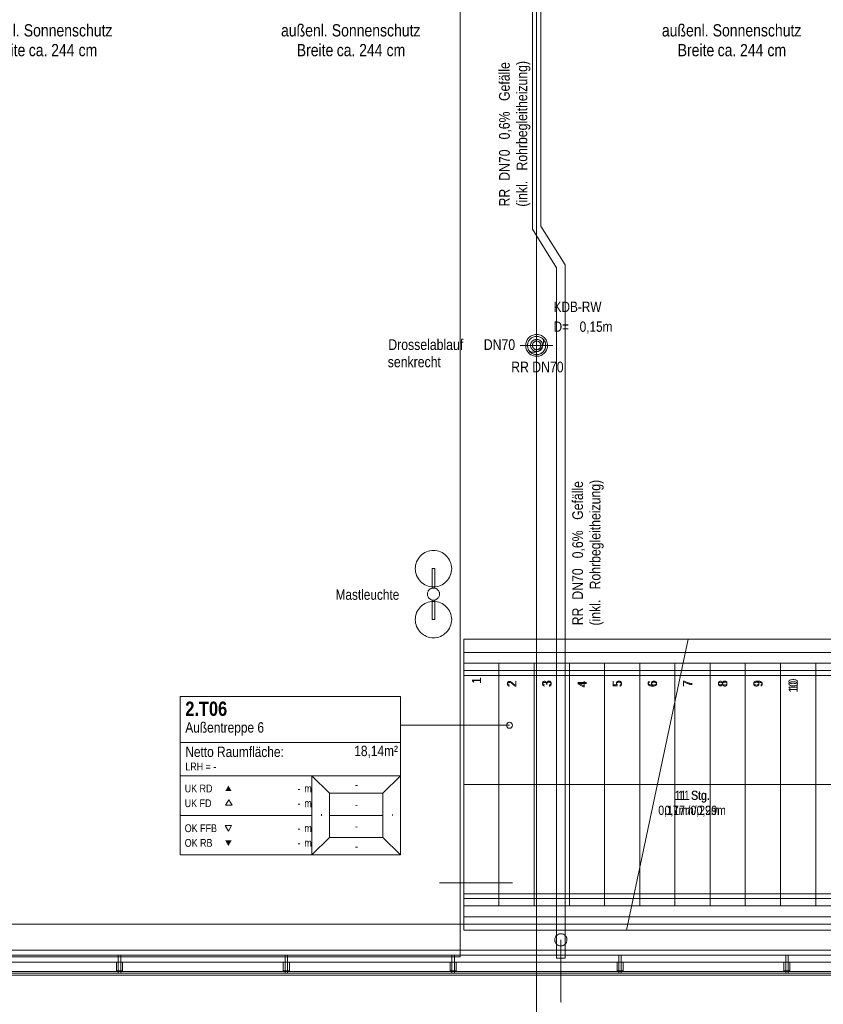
# Model space of a CAD drawing. Extents: x -620 to 300, y 62 to 1112.
# Tile 31 of 95: x -211 to -78, y 206 to 369. Entities that reach past the tile are written whole.
import ezdxf
from ezdxf.lldxf.tags import DXFTag

# ---------------------------------------------------------------- set-up
doc = ezdxf.new("R2010")
doc.units = 0
doc.layers.get('0').update_dxf_attribs({"lineweight": 13})
for name, color, linetype, lineweight, true_color in [('30 -33 Aussenwände- 7 Fassade_ Elemente', 7, 'Continuous', 9, 0x00aacc), ('30 -35 Decken- 11 Bodendurchbruch', 7, 'Continuous', 15, 0x599559), ('30 -35 Decken- 2.2 Treppen Außen', 7, 'Continuous', 9, 0x009999), ('30 -36 Dächer- 3 Dachbeläge', 7, 'Continuous', 15, 0x9999ff), ('30 -36 Dächer- 4 Dachbekleidungen', 7, 'Continuous', 9, 0xccccff), ('40 -41 Abwasser_Wasser_Gas- 1 Abwasser + sanitäre Anlagen', 7, 'Continuous', 9, 0xff6633), ('70 -72 Beschriftung- 1 Beschriftung allgemein', 7, 'Continuous', 9, 0xff6633), ('70 -75 Raumstempel- 1 Raumstempel', 1, 'Continuous', 50, 0xff0000), ('70 -75 Raumstempel-2 Verweislinie', 1, 'Continuous', 9, 0xff0000)]:
    doc.layers.add(name, color=color, linetype=linetype, lineweight=lineweight, true_color=true_color)
for name, color, linetype, lineweight in [('40 -41 Abwasser_Wasser_Gas- 2 Wasser-1', 7, 'Continuous', 15), ('60- 61 allgemeine Ausstattung- 4 Terrassen', 7, 'Continuous', 9), ('70 -71 Achsen- 1 Gebäudeachsen', 7, 'STRICHPUNKT2-A06G9S5N8I', 18)]:
    doc.layers.add(name, color=color, linetype=linetype, lineweight=lineweight)
doc.styles.get("Standard").update_dxf_attribs({"font": 'ARIALN.TTF'})
tags = doc.linetypes.add('grob-A06G9S5M8I', pattern=[14, 3, -8, 3]).pattern_tags.tags
tags[8:9] = [DXFTag(74, 4), DXFTag(75, 0), DXFTag(340, '0'), DXFTag(46, 0.0), DXFTag(50, 0.0), DXFTag(44, 0.0), DXFTag(45, 0.0)]
tags[6:7] = [DXFTag(74, 4), DXFTag(75, 0), DXFTag(340, '0'), DXFTag(46, 0.0), DXFTag(50, 0.0), DXFTag(44, 0.0), DXFTag(45, 0.0)]
tags[4:5] = [DXFTag(74, 4), DXFTag(75, 0), DXFTag(340, '0'), DXFTag(46, 0.0), DXFTag(50, 0.0), DXFTag(44, 0.0), DXFTag(45, 0.0)]
tags = doc.linetypes.add('STRICHPUNKT2-A06G9S5N8I', pattern=[12.7, 6.35, -3.175, 0, -3.175]).pattern_tags.tags
tags[10:11] = [DXFTag(74, 4), DXFTag(75, 0), DXFTag(340, '0'), DXFTag(46, 0.0), DXFTag(50, 0.0), DXFTag(44, 0.0), DXFTag(45, 0.0)]
tags[8:9] = [DXFTag(74, 4), DXFTag(75, 0), DXFTag(340, '0'), DXFTag(46, 0.0), DXFTag(50, 0.0), DXFTag(44, 0.0), DXFTag(45, 0.0)]
tags[6:7] = [DXFTag(74, 4), DXFTag(75, 0), DXFTag(340, '0'), DXFTag(46, 0.0), DXFTag(50, 0.0), DXFTag(44, 0.0), DXFTag(45, 0.0)]
tags[4:5] = [DXFTag(74, 4), DXFTag(75, 0), DXFTag(340, '0'), DXFTag(46, 0.0), DXFTag(50, 0.0), DXFTag(44, 0.0), DXFTag(45, 0.0)]

# ---------------------------------------------------------------- blocks, each defined once
blk = doc.blocks.new('Referenz-A06G9S5P8I')
at = {"layer": '30 -33 Aussenwände- 7 Fassade_ Elemente', "color": 0, "linetype": 'Continuous', "lineweight": -2, "ltscale": 0.13}
blk.add_line((31.65, 211.67), (-395.15, 211.67), dxfattribs=at)
at = {"layer": '30 -35 Decken- 11 Bodendurchbruch', "color": 0, "linetype": 'grob-A06G9S5M8I', "lineweight": -2, "ltscale": 0.13}
for p, q in [((-125.55, 317.57), (-125.55, 312.17)), ((-128.25, 314.87), (-122.85, 314.87))]:
    blk.add_line(p, q, dxfattribs=at)
at = {"layer": '30 -35 Decken- 11 Bodendurchbruch', "color": 0, "linetype": 'Continuous', "lineweight": -2, "ltscale": 0.13}
for p, q in [((-127.05, 314.87), (-127.04, 315.02)), ((-127.04, 315.02), (-127.02, 315.17)), ((-127.02, 315.17), (-126.98, 315.31)), ((-126.98, 315.31), (-126.94, 315.45)), ((-126.94, 315.45), (-126.87, 315.58)), ((-126.87, 315.58), (-126.8, 315.71)), ((-126.8, 315.71), (-126.71, 315.83)), ((-126.71, 315.83), (-126.61, 315.93)), ((-126.61, 315.93), (-126.5, 316.03)), ((-126.5, 316.03), (-126.38, 316.12)), ((-126.38, 316.12), (-126.26, 316.2)), ((-126.26, 316.2), (-126.12, 316.26)), ((-126.12, 316.26), (-125.98, 316.31)), ((-125.98, 316.31), (-125.84, 316.35)), ((-125.84, 316.35), (-125.7, 316.37)), ((-125.7, 316.37), (-125.55, 316.37)), ((-125.55, 316.37), (-125.4, 316.37)), ((-125.4, 316.37), (-125.26, 316.35)), ((-125.26, 316.35), (-125.11, 316.31)), ((-125.11, 316.31), (-124.98, 316.26)), ((-124.98, 316.26), (-124.84, 316.2)), ((-124.84, 316.2), (-124.72, 316.12)), ((-124.72, 316.12), (-124.6, 316.03)), ((-124.6, 316.03), (-124.49, 315.93)), ((-124.49, 315.93), (-124.39, 315.83)), ((-124.39, 315.83), (-124.3, 315.71)), ((-124.3, 315.71), (-124.23, 315.58)), ((-124.23, 315.58), (-124.16, 315.45)), ((-124.16, 315.45), (-124.11, 315.31)), ((-124.11, 315.31), (-124.08, 315.17)), ((-124.08, 315.17), (-124.06, 315.02)), ((-124.06, 315.02), (-124.05, 314.87)), ((-127.04, 314.73), (-127.05, 314.87)), ((-127.02, 314.58), (-127.04, 314.73)), ((-126.98, 314.44), (-127.02, 314.58)), ((-126.94, 314.3), (-126.98, 314.44)), ((-126.87, 314.17), (-126.94, 314.3)), ((-126.8, 314.04), (-126.87, 314.17)), ((-126.71, 313.92), (-126.8, 314.04)), ((-126.61, 313.81), (-126.71, 313.92)), ((-126.5, 313.71), (-126.61, 313.81)), ((-126.38, 313.63), (-126.5, 313.71)), ((-126.26, 313.55), (-126.38, 313.63)), ((-126.12, 313.49), (-126.26, 313.55)), ((-125.98, 313.44), (-126.12, 313.49)), ((-125.84, 313.4), (-125.98, 313.44)), ((-125.7, 313.38), (-125.84, 313.4)), ((-125.55, 313.37), (-125.7, 313.38)), ((-125.4, 313.38), (-125.55, 313.37)), ((-125.26, 313.4), (-125.4, 313.38)), ((-125.11, 313.44), (-125.26, 313.4)), ((-124.98, 313.49), (-125.11, 313.44)), ((-124.84, 313.55), (-124.98, 313.49)), ((-124.72, 313.63), (-124.84, 313.55)), ((-124.6, 313.71), (-124.72, 313.63)), ((-124.49, 313.81), (-124.6, 313.71)), ((-124.39, 313.92), (-124.49, 313.81)), ((-124.3, 314.04), (-124.39, 313.92)), ((-124.23, 314.17), (-124.3, 314.04)), ((-124.16, 314.3), (-124.23, 314.17)), ((-124.11, 314.44), (-124.16, 314.3)), ((-124.08, 314.58), (-124.11, 314.44)), ((-124.06, 314.73), (-124.08, 314.58)), ((-124.05, 314.87), (-124.06, 314.73))]:
    blk.add_line(p, q, dxfattribs=at)
for centre, major_axis, end_param in [((-126.01, 315.34), (-0.68, -1.43), 2.460416), ((-125.55, 314.87), (-1.15, -0.97), 3.311211)]:
    blk.add_ellipse(centre, major_axis=major_axis, ratio=1, start_param=0, end_param=end_param, dxfattribs=at)
at = {"layer": '30 -35 Decken- 2.2 Treppen Außen', "color": 0, "linetype": 'Continuous', "lineweight": -2, "ltscale": 0.13}
for p, q in [((-137.55, 266.47), (-137.55, 262.47)), ((25.85, 266.47), (-137.55, 266.47)), ((-100.55, 266.47), (-137.55, 266.47)), ((-110.75, 218.47), (-100.55, 266.47)), ((-137.55, 264.27), (-137.55, 262.47)), ((25.85, 264.27), (-137.55, 264.27)), ((-137.55, 264.27), (-101.02, 264.27)), ((-137.55, 262.47), (25.85, 262.47)), ((-137.55, 222.47), (-137.55, 262.47)), ((-137.55, 262.47), (-131.75, 262.47)), ((-137.55, 262.47), (-101.4, 262.47)), ((-131.75, 222.47), (-131.75, 262.47)), ((-131.75, 262.47), (-125.95, 262.47)), ((-125.95, 262.47), (-120.15, 262.47)), ((-125.95, 222.47), (-125.95, 262.47)), ((-120.15, 222.47), (-120.15, 262.47)), ((-120.15, 262.47), (-114.35, 262.47)), ((-114.35, 222.47), (-114.35, 262.47)), ((-114.35, 262.47), (-108.55, 262.47)), ((-108.55, 262.47), (-102.75, 262.47)), ((-108.55, 222.47), (-108.55, 262.47)), ((-108.55, 228.83), (-108.55, 262.47)), ((-102.75, 222.47), (-102.75, 262.47)), ((-102.75, 262.47), (-96.95, 262.47)), ((-102.75, 256.12), (-102.75, 262.47)), ((-101.4, 262.47), (-102.75, 262.47)), ((-96.95, 262.47), (-91.15, 262.47)), ((-96.95, 222.47), (-96.95, 262.47)), ((-91.15, 222.47), (-91.15, 262.47)), ((-91.15, 262.47), (-85.35, 262.47)), ((-85.35, 262.47), (-79.55, 262.47)), ((-85.35, 222.47), (-85.35, 262.47)), ((-79.55, 262.47), (-49.55, 262.47)), ((-79.55, 222.47), (-79.55, 262.47)), ((25.85, 261.27), (-137.55, 261.27)), ((-137.55, 261.27), (-137.55, 260.47)), ((-137.55, 261.27), (-101.65, 261.27)), ((-137.55, 260.47), (25.85, 260.47)), ((-101.82, 260.47), (-137.55, 260.47)), ((-137.55, 242.47), (25.85, 242.47)), ((-137.55, 242.47), (-105.65, 242.47)), ((-137.55, 223.67), (-137.55, 224.47)), ((-137.55, 224.47), (25.85, 224.47)), ((-109.48, 224.47), (-137.55, 224.47)), ((25.85, 223.67), (-137.55, 223.67)), ((-137.55, 223.67), (-109.65, 223.67)), ((-137.55, 220.67), (-137.55, 222.47)), ((-137.55, 222.47), (-131.75, 222.47)), ((-137.55, 222.47), (-137.55, 218.47)), ((-137.55, 222.47), (25.85, 222.47)), ((-109.9, 222.47), (-137.55, 222.47)), ((-131.75, 222.47), (-125.95, 222.47)), ((-125.95, 222.47), (-120.15, 222.47)), ((-120.15, 222.47), (-114.35, 222.47)), ((-114.35, 222.47), (-108.55, 222.47)), ((-114.35, 222.47), (-109.9, 222.47)), ((-108.55, 222.47), (-102.75, 222.47)), ((-102.75, 222.47), (-96.95, 222.47)), ((-96.95, 222.47), (-91.15, 222.47)), ((-91.15, 222.47), (-85.35, 222.47)), ((-85.35, 222.47), (-79.55, 222.47)), ((-79.55, 222.47), (-49.55, 222.47)), ((25.85, 220.67), (-137.55, 220.67)), ((-137.55, 220.67), (-110.28, 220.67)), ((-137.55, 218.47), (25.85, 218.47)), ((-137.55, 218.47), (-110.75, 218.47))]:
    blk.add_line(p, q, dxfattribs=at)
at = {"layer": '30 -35 Decken- 2.2 Treppen Außen', "color": 0, "linetype": 'grob-A06G9S5M8I', "lineweight": -2, "ltscale": 0.13}
for p, q in [((-110.75, 218.47), (-100.55, 266.47)), ((25.85, 266.47), (-100.55, 266.47)), ((-101.02, 264.27), (25.85, 264.27)), ((-96.95, 262.47), (-101.4, 262.47)), ((-101.4, 262.47), (25.85, 262.47)), ((-96.95, 222.47), (-96.95, 262.47)), ((-96.95, 262.47), (-91.15, 262.47)), ((-91.15, 262.47), (-85.35, 262.47)), ((-91.15, 222.47), (-91.15, 262.47)), ((-85.35, 262.47), (-79.55, 262.47)), ((-85.35, 222.47), (-85.35, 262.47)), ((-79.55, 262.47), (-49.55, 262.47)), ((-79.55, 222.47), (-79.55, 262.47)), ((25.85, 260.47), (-101.82, 260.47)), ((-101.65, 261.27), (25.85, 261.27)), ((-102.75, 222.47), (-102.75, 256.12)), ((-105.65, 242.47), (25.85, 242.47)), ((-108.55, 222.47), (-108.55, 228.83)), ((25.85, 224.47), (-109.48, 224.47)), ((-109.9, 222.47), (-108.55, 222.47)), ((25.85, 222.47), (-109.9, 222.47)), ((-109.65, 223.67), (25.85, 223.67)), ((-108.55, 222.47), (-102.75, 222.47)), ((-102.75, 222.47), (-96.95, 222.47)), ((-96.95, 222.47), (-91.15, 222.47)), ((-91.15, 222.47), (-85.35, 222.47)), ((-85.35, 222.47), (-79.55, 222.47)), ((-79.55, 222.47), (-49.55, 222.47)), ((-110.28, 220.67), (25.85, 220.67)), ((-110.75, 218.47), (25.85, 218.47))]:
    blk.add_line(p, q, dxfattribs=at)
at = {"layer": '30 -36 Dächer- 3 Dachbeläge', "color": 0, "linetype": 'Continuous', "lineweight": -2, "ltscale": 0.13}
for p, q in [((-398.55, 214.37), (31.05, 214.37)), ((31.05, 211.07), (-398.55, 211.07))]:
    blk.add_line(p, q, dxfattribs=at)
at = {"layer": '30 -36 Dächer- 3 Dachbeläge', "color": 0, "lineweight": -2}
for p, q in [((-194.5, 211.77), (-194.5, 211.37)), ((-194.1, 211.77), (-194.5, 211.77)), ((-194.1, 211.37), (-194.1, 211.77)), ((-166.6, 211.77), (-167, 211.77)), ((-167, 211.77), (-167, 211.37)), ((-166.6, 211.37), (-166.6, 211.77)), ((-139.1, 211.77), (-139.5, 211.77)), ((-139.5, 211.77), (-139.5, 211.37)), ((-139.1, 211.37), (-139.1, 211.77)), ((-112, 211.77), (-112, 211.37)), ((-111.6, 211.77), (-112, 211.77)), ((-111.6, 211.37), (-111.6, 211.77)), ((-84.5, 211.77), (-84.5, 211.37)), ((-84.1, 211.77), (-84.5, 211.77)), ((-84.1, 211.37), (-84.1, 211.77))]:
    blk.add_line(p, q, dxfattribs=at)
at = {"layer": '30 -36 Dächer- 4 Dachbekleidungen', "color": 0, "linetype": 'Continuous', "lineweight": -2, "ltscale": 0.13}
for p, q in [((31.05, 215.17), (-399.35, 215.17)), ((-398.55, 214.37), (31.05, 214.37)), ((-194.5, 214.37), (-194.5, 213.17)), ((-194.1, 214.37), (-194.5, 214.37)), ((-194.1, 213.17), (-194.1, 214.37)), ((-167, 214.37), (-167, 213.17)), ((-166.6, 214.37), (-167, 214.37)), ((-166.6, 213.17), (-166.6, 214.37)), ((-139.1, 214.37), (-139.5, 214.37)), ((-139.5, 214.37), (-139.5, 213.17)), ((-139.1, 213.17), (-139.1, 214.37)), ((-112, 214.37), (-112, 213.17)), ((-111.6, 214.37), (-112, 214.37)), ((-111.6, 213.17), (-111.6, 214.37)), ((-84.5, 214.37), (-84.5, 213.17)), ((-84.1, 214.37), (-84.5, 214.37)), ((-84.1, 213.17), (-84.1, 214.37)), ((31.05, 213.17), (-397.35, 213.17)), ((-194.8, 213.17), (-194.8, 211.77)), ((-194.5, 211.77), (-194.5, 213.17)), ((-194.1, 213.17), (-194.1, 211.77)), ((-193.8, 213.17), (-193.8, 211.77)), ((-167.3, 213.17), (-167.3, 211.77)), ((-167, 211.77), (-167, 213.17)), ((-166.6, 213.17), (-166.6, 211.77)), ((-166.3, 213.17), (-166.3, 211.77)), ((-139.8, 213.17), (-139.8, 211.77)), ((-139.5, 211.77), (-139.5, 213.17)), ((-139.1, 213.17), (-139.1, 211.77)), ((-138.8, 213.17), (-138.8, 211.77)), ((-112.3, 213.17), (-112.3, 211.77)), ((-112, 211.77), (-112, 213.17)), ((-111.6, 213.17), (-111.6, 211.77)), ((-111.3, 213.17), (-111.3, 211.77)), ((-84.8, 213.17), (-84.8, 211.77)), ((-84.5, 211.77), (-84.5, 213.17)), ((-84.1, 213.17), (-84.1, 211.77)), ((-83.8, 213.17), (-83.8, 211.77)), ((-395.55, 211.37), (31.05, 211.37)), ((-194.8, 211.77), (-194.5, 211.77)), ((-194.1, 211.77), (-194.5, 211.77)), ((-193.8, 211.77), (-194.1, 211.77)), ((-167.3, 211.77), (-167, 211.77)), ((-166.6, 211.77), (-167, 211.77)), ((-166.3, 211.77), (-166.6, 211.77)), ((-139.8, 211.77), (-139.5, 211.77)), ((-139.1, 211.77), (-139.5, 211.77)), ((-138.8, 211.77), (-139.1, 211.77)), ((-112.3, 211.77), (-112, 211.77)), ((-111.6, 211.77), (-112, 211.77)), ((-111.3, 211.77), (-111.6, 211.77)), ((-84.8, 211.77), (-84.5, 211.77)), ((-84.1, 211.77), (-84.5, 211.77)), ((-83.8, 211.77), (-84.1, 211.77))]:
    blk.add_line(p, q, dxfattribs=at)
at = {"layer": '40 -41 Abwasser_Wasser_Gas- 1 Abwasser + sanitäre Anlagen', "color": 0, "linetype": 'grob-A06G9S5M8I', "lineweight": -2, "ltscale": 0.13}
for p, q in [((-126.25, 334.07), (-126.25, 374.31)), ((-124.85, 374.31), (-124.85, 334.56)), ((-124.85, 334.56), (-120.85, 328.14)), ((-122.25, 327.65), (-126.25, 334.07)), ((-120.85, 328.14), (-120.85, 213.87)), ((-122.25, 213.87), (-122.25, 327.65)), ((-125.55, 319.96), (-125.55, 314.87)), ((-120.85, 213.87), (-122.25, 213.87))]:
    blk.add_line(p, q, dxfattribs=at)
at = {"layer": '40 -41 Abwasser_Wasser_Gas- 1 Abwasser + sanitäre Anlagen', "color": 0, "linetype": 'Continuous', "lineweight": -2, "ltscale": 0.13}
for p, q in [((-125.57, 314.93), (-125.53, 314.93)), ((-125.55, 314.87), (-125.57, 314.93)), ((-125.53, 314.93), (-125.55, 314.87))]:
    blk.add_line(p, q, dxfattribs=at)
at = {"layer": '40 -41 Abwasser_Wasser_Gas- 2 Wasser-1', "color": 0, "linetype": 'Continuous', "lineweight": -2, "ltscale": 0.13}
for p, q in [((-125.55, 314.87), (-125.55, 318.71)), ((-126.29, 316.51), (-126.13, 316.58)), ((-126.13, 316.58), (-125.96, 316.63)), ((-125.96, 316.63), (-125.78, 316.66)), ((-125.78, 316.66), (-125.61, 316.67)), ((-125.61, 316.67), (-125.43, 316.67)), ((-125.43, 316.67), (-125.26, 316.65)), ((-125.26, 316.65), (-125.08, 316.61)), ((-125.08, 316.61), (-124.92, 316.56)), ((-124.92, 316.56), (-124.75, 316.49)), ((-127.35, 314.99), (-127.33, 315.17)), ((-127.35, 314.82), (-127.35, 314.99)), ((-127.33, 315.17), (-127.29, 315.34)), ((-127.29, 315.34), (-127.23, 315.51)), ((-127.23, 315.51), (-127.16, 315.67)), ((-127.16, 315.67), (-127.08, 315.82)), ((-127.08, 315.82), (-126.98, 315.97)), ((-126.98, 315.97), (-126.86, 316.1)), ((-126.86, 316.1), (-126.74, 316.23)), ((-126.74, 316.23), (-126.6, 316.34)), ((-126.6, 316.34), (-126.45, 316.43)), ((-126.55, 314.94), (-126.54, 315.04)), ((-126.55, 314.84), (-126.55, 314.94)), ((-126.54, 315.04), (-126.52, 315.13)), ((-126.52, 315.13), (-126.49, 315.23)), ((-126.49, 315.23), (-126.45, 315.32)), ((-126.45, 316.43), (-126.29, 316.51)), ((-126.45, 315.32), (-126.4, 315.4)), ((-126.4, 315.4), (-126.34, 315.48)), ((-126.34, 315.48), (-126.28, 315.56)), ((-126.28, 315.56), (-126.21, 315.63)), ((-126.25, 314.9), (-126.24, 314.97)), ((-126.24, 314.97), (-126.23, 315.03)), ((-126.23, 315.03), (-126.21, 315.1)), ((-126.21, 315.63), (-126.13, 315.69)), ((-126.21, 315.1), (-126.19, 315.16)), ((-126.19, 315.16), (-126.16, 315.22)), ((-126.16, 315.22), (-126.12, 315.28)), ((-126.13, 315.69), (-126.05, 315.74)), ((-126.12, 315.28), (-126.08, 315.34)), ((-126.08, 315.34), (-126.03, 315.39)), ((-126.05, 315.74), (-125.96, 315.79)), ((-126.03, 315.39), (-125.98, 315.43)), ((-125.98, 315.43), (-125.92, 315.47)), ((-125.96, 315.79), (-125.87, 315.82)), ((-125.92, 315.47), (-125.86, 315.5)), ((-125.87, 315.82), (-125.78, 315.85)), ((-125.86, 315.5), (-125.8, 315.53)), ((-125.8, 315.53), (-125.73, 315.55)), ((-125.78, 315.85), (-125.68, 315.87)), ((-125.73, 315.55), (-125.66, 315.56)), ((-125.68, 315.87), (-125.58, 315.87)), ((-125.66, 315.56), (-125.6, 315.57)), ((-125.6, 315.57), (-125.53, 315.57)), ((-125.58, 315.87), (-125.48, 315.87)), ((-125.53, 315.57), (-125.46, 315.57)), ((-125.48, 315.87), (-125.39, 315.86)), ((-125.46, 315.57), (-125.39, 315.56)), ((-125.39, 315.86), (-125.29, 315.84)), ((-125.39, 315.56), (-125.32, 315.54)), ((-125.32, 315.54), (-125.26, 315.51)), ((-125.29, 315.84), (-125.2, 315.81)), ((-125.26, 315.51), (-125.2, 315.48)), ((-125.2, 315.81), (-125.11, 315.77)), ((-125.2, 315.48), (-125.14, 315.44)), ((-125.14, 315.44), (-125.09, 315.4)), ((-125.11, 315.77), (-125.02, 315.72)), ((-125.09, 315.4), (-125.04, 315.35)), ((-125.04, 315.35), (-124.99, 315.3)), ((-125.02, 315.72), (-124.94, 315.67)), ((-124.99, 315.3), (-124.95, 315.24)), ((-124.95, 315.24), (-124.92, 315.18)), ((-124.94, 315.67), (-124.87, 315.6)), ((-124.92, 315.18), (-124.89, 315.12)), ((-124.89, 315.12), (-124.87, 315.06)), ((-124.87, 315.6), (-124.8, 315.53)), ((-124.87, 315.06), (-124.86, 314.99)), ((-124.86, 314.99), (-124.85, 314.92)), ((-124.8, 315.53), (-124.74, 315.46)), ((-124.75, 316.49), (-124.6, 316.4)), ((-124.74, 315.46), (-124.68, 315.37)), ((-124.68, 315.37), (-124.64, 315.29)), ((-124.64, 315.29), (-124.6, 315.2)), ((-124.6, 316.4), (-124.45, 316.3)), ((-124.6, 315.2), (-124.58, 315.1)), ((-124.58, 315.1), (-124.56, 315)), ((-124.56, 315), (-124.55, 314.91)), ((-124.45, 316.3), (-124.32, 316.19)), ((-124.32, 316.19), (-124.2, 316.06)), ((-124.2, 316.06), (-124.09, 315.92)), ((-124.09, 315.92), (-123.99, 315.77)), ((-123.99, 315.77), (-123.91, 315.62)), ((-123.91, 315.62), (-123.84, 315.45)), ((-123.84, 315.45), (-123.8, 315.28)), ((-123.8, 315.28), (-123.76, 315.11)), ((-123.76, 315.11), (-123.75, 314.93)), ((-123.75, 314.93), (-123.75, 314.76)), ((-127.33, 314.64), (-127.35, 314.82)), ((-127.3, 314.47), (-127.33, 314.64)), ((-127.25, 314.3), (-127.3, 314.47)), ((-127.19, 314.13), (-127.25, 314.3)), ((-127.11, 313.97), (-127.19, 314.13)), ((-127.01, 313.83), (-127.11, 313.97)), ((-126.9, 313.69), (-127.01, 313.83)), ((-126.78, 313.56), (-126.9, 313.69)), ((-126.65, 313.45), (-126.78, 313.56)), ((-126.5, 313.35), (-126.65, 313.45)), ((-126.54, 314.74), (-126.55, 314.84)), ((-126.52, 314.65), (-126.54, 314.74)), ((-126.5, 314.55), (-126.52, 314.65)), ((-126.46, 314.46), (-126.5, 314.55)), ((-126.35, 313.26), (-126.5, 313.35)), ((-126.42, 314.37), (-126.46, 314.46)), ((-126.36, 314.29), (-126.42, 314.37)), ((-126.3, 314.21), (-126.36, 314.29)), ((-126.23, 314.14), (-126.3, 314.21)), ((-126.25, 314.83), (-126.25, 314.9)), ((-126.24, 314.76), (-126.25, 314.83)), ((-126.23, 314.69), (-126.24, 314.76)), ((-126.2, 314.63), (-126.23, 314.69)), ((-126.16, 314.08), (-126.23, 314.14)), ((-126.18, 314.56), (-126.2, 314.63)), ((-126.14, 314.5), (-126.18, 314.56)), ((-126.08, 314.02), (-126.16, 314.08)), ((-126.1, 314.45), (-126.14, 314.5)), ((-126.06, 314.4), (-126.1, 314.45)), ((-125.99, 313.98), (-126.08, 314.02)), ((-126.01, 314.35), (-126.06, 314.4)), ((-125.96, 314.31), (-126.01, 314.35)), ((-125.9, 313.94), (-125.99, 313.98)), ((-125.9, 314.27), (-125.96, 314.31)), ((-125.84, 314.24), (-125.9, 314.27)), ((-125.81, 313.91), (-125.9, 313.94)), ((-125.77, 314.21), (-125.84, 314.24)), ((-125.71, 313.89), (-125.81, 313.91)), ((-125.71, 314.19), (-125.77, 314.21)), ((-125.64, 314.18), (-125.71, 314.19)), ((-125.61, 313.88), (-125.71, 313.89)), ((-125.57, 314.17), (-125.64, 314.18)), ((-125.52, 313.87), (-125.61, 313.88)), ((-125.5, 314.18), (-125.57, 314.17)), ((-125.42, 313.88), (-125.52, 313.87)), ((-125.44, 314.18), (-125.5, 314.18)), ((-125.37, 314.2), (-125.44, 314.18)), ((-125.32, 313.9), (-125.42, 313.88)), ((-125.3, 314.22), (-125.37, 314.2)), ((-125.23, 313.93), (-125.32, 313.9)), ((-125.24, 314.25), (-125.3, 314.22)), ((-125.18, 314.28), (-125.24, 314.25)), ((-125.14, 313.96), (-125.23, 313.93)), ((-125.12, 314.32), (-125.18, 314.28)), ((-125.05, 314.01), (-125.14, 313.96)), ((-125.07, 314.36), (-125.12, 314.32)), ((-125.02, 314.41), (-125.07, 314.36)), ((-124.97, 314.06), (-125.05, 314.01)), ((-124.98, 314.47), (-125.02, 314.41)), ((-124.94, 314.52), (-124.98, 314.47)), ((-124.89, 314.12), (-124.97, 314.06)), ((-124.91, 314.59), (-124.94, 314.52)), ((-124.89, 314.65), (-124.91, 314.59)), ((-124.87, 314.72), (-124.89, 314.65)), ((-124.82, 314.19), (-124.89, 314.12)), ((-124.86, 314.78), (-124.87, 314.72)), ((-124.85, 314.85), (-124.86, 314.78)), ((-124.85, 314.92), (-124.85, 314.85)), ((-124.76, 314.27), (-124.82, 314.19)), ((-124.65, 313.32), (-124.81, 313.23)), ((-124.7, 314.35), (-124.76, 314.27)), ((-124.65, 314.43), (-124.7, 314.35)), ((-124.61, 314.52), (-124.65, 314.43)), ((-124.5, 313.41), (-124.65, 313.32)), ((-124.58, 314.62), (-124.61, 314.52)), ((-124.56, 314.71), (-124.58, 314.62)), ((-124.55, 314.81), (-124.56, 314.71)), ((-124.55, 314.91), (-124.55, 314.81)), ((-124.36, 313.52), (-124.5, 313.41)), ((-124.24, 313.64), (-124.36, 313.52)), ((-124.12, 313.78), (-124.24, 313.64)), ((-124.02, 313.92), (-124.12, 313.78)), ((-123.93, 314.08), (-124.02, 313.92)), ((-123.86, 314.24), (-123.93, 314.08)), ((-123.81, 314.41), (-123.86, 314.24)), ((-123.77, 314.58), (-123.81, 314.41)), ((-123.75, 314.76), (-123.77, 314.58)), ((-126.18, 313.19), (-126.35, 313.26)), ((-126.02, 313.14), (-126.18, 313.19)), ((-125.84, 313.1), (-126.02, 313.14)), ((-125.67, 313.08), (-125.84, 313.1)), ((-125.49, 313.08), (-125.67, 313.08)), ((-125.31, 313.09), (-125.49, 313.08)), ((-125.14, 313.12), (-125.31, 313.09)), ((-124.97, 313.17), (-125.14, 313.12)), ((-124.81, 313.23), (-124.97, 313.17)), ((-122.36, 217.46), (-122.3, 217.53)), ((-122.3, 217.53), (-122.23, 217.6)), ((-122.23, 217.6), (-122.16, 217.67)), ((-122.16, 217.67), (-122.08, 217.72)), ((-122.08, 217.72), (-121.99, 217.77)), ((-121.99, 217.77), (-121.9, 217.81)), ((-121.9, 217.81), (-121.81, 217.84)), ((-121.81, 217.84), (-121.71, 217.86)), ((-121.71, 217.86), (-121.61, 217.87)), ((-121.61, 217.87), (-121.52, 217.87)), ((-121.52, 217.87), (-121.42, 217.87)), ((-121.42, 217.87), (-121.32, 217.85)), ((-121.32, 217.85), (-121.23, 217.82)), ((-121.23, 217.82), (-121.14, 217.79)), ((-121.14, 217.79), (-121.05, 217.74)), ((-121.05, 217.74), (-120.97, 217.69)), ((-120.97, 217.69), (-120.89, 217.63)), ((-120.89, 217.63), (-120.82, 217.56)), ((-120.82, 217.56), (-120.76, 217.48)), ((-122.55, 216.91), (-122.54, 217)), ((-122.55, 216.81), (-122.55, 216.91)), ((-122.54, 216.71), (-122.55, 216.81)), ((-122.54, 217), (-122.52, 217.1)), ((-122.52, 216.62), (-122.54, 216.71)), ((-122.52, 217.1), (-122.5, 217.2)), ((-122.49, 216.52), (-122.52, 216.62)), ((-122.5, 217.2), (-122.46, 217.29)), ((-122.45, 216.43), (-122.49, 216.52)), ((-122.46, 217.29), (-122.42, 217.37)), ((-122.4, 216.35), (-122.45, 216.43)), ((-122.42, 217.37), (-122.36, 217.46)), ((-122.34, 216.27), (-122.4, 216.35)), ((-122.28, 216.19), (-122.34, 216.27)), ((-122.21, 216.12), (-122.28, 216.19)), ((-122.13, 216.06), (-122.21, 216.12)), ((-122.05, 216.01), (-122.13, 216.06)), ((-121.96, 215.96), (-122.05, 216.01)), ((-121.87, 215.93), (-121.96, 215.96)), ((-121.78, 215.9), (-121.87, 215.93)), ((-121.29, 215.91), (-121.39, 215.89)), ((-121.2, 215.94), (-121.29, 215.91)), ((-121.11, 215.98), (-121.2, 215.94)), ((-121.02, 216.02), (-121.11, 215.98)), ((-120.94, 216.08), (-121.02, 216.02)), ((-120.87, 216.14), (-120.94, 216.08)), ((-120.8, 216.21), (-120.87, 216.14)), ((-120.74, 216.29), (-120.8, 216.21)), ((-120.76, 217.48), (-120.7, 217.4)), ((-120.68, 216.37), (-120.74, 216.29)), ((-120.7, 217.4), (-120.65, 217.32)), ((-120.64, 216.46), (-120.68, 216.37)), ((-120.65, 217.32), (-120.61, 217.23)), ((-120.6, 216.55), (-120.64, 216.46)), ((-120.61, 217.23), (-120.58, 217.13)), ((-120.58, 216.65), (-120.6, 216.55)), ((-120.58, 217.13), (-120.56, 217.04)), ((-120.56, 216.74), (-120.58, 216.65)), ((-120.56, 217.04), (-120.55, 216.94)), ((-120.55, 216.84), (-120.56, 216.74)), ((-120.55, 216.94), (-120.55, 216.84)), ((-121.68, 215.88), (-121.78, 215.9)), ((-121.58, 215.87), (-121.68, 215.88)), ((-121.48, 215.88), (-121.58, 215.87)), ((-121.39, 215.89), (-121.48, 215.88))]:
    blk.add_line(p, q, dxfattribs=at)
at = {"layer": '60- 61 allgemeine Ausstattung- 4 Terrassen', "color": 0, "lineweight": -2}
for p, q in [((-138.13, 214.07), (-138.13, 372.53)), ((-143.96, 280.72), (-143.7, 280.85)), ((-143.7, 280.85), (-143.42, 280.94)), ((-143.42, 280.94), (-143.13, 281.02)), ((-143.13, 281.02), (-142.84, 281.06)), ((-142.84, 281.06), (-142.55, 281.07)), ((-142.55, 281.07), (-142.26, 281.06)), ((-142.26, 281.06), (-141.96, 281.02)), ((-141.96, 281.02), (-141.68, 280.94)), ((-141.68, 280.94), (-141.4, 280.85)), ((-141.4, 280.85), (-141.14, 280.72)), ((-145.42, 278.95), (-145.32, 279.22)), ((-145.32, 279.22), (-145.2, 279.49)), ((-145.2, 279.49), (-145.04, 279.74)), ((-145.04, 279.74), (-144.87, 279.98)), ((-144.87, 279.98), (-144.67, 280.2)), ((-144.67, 280.2), (-144.45, 280.39)), ((-144.45, 280.39), (-144.22, 280.57)), ((-144.22, 280.57), (-143.96, 280.72)), ((-141.14, 280.72), (-140.88, 280.57)), ((-140.88, 280.57), (-140.65, 280.39)), ((-140.65, 280.39), (-140.43, 280.2)), ((-140.43, 280.2), (-140.23, 279.98)), ((-140.23, 279.98), (-140.05, 279.74)), ((-140.05, 279.74), (-139.9, 279.49)), ((-139.9, 279.49), (-139.78, 279.22)), ((-139.78, 279.22), (-139.68, 278.95)), ((-145.55, 278.07), (-145.53, 278.37)), ((-145.53, 277.78), (-145.55, 278.07)), ((-145.53, 278.37), (-145.49, 278.66)), ((-145.49, 277.49), (-145.53, 277.78)), ((-145.49, 278.66), (-145.42, 278.95)), ((-142.75, 274.85), (-142.75, 278.07)), ((-142.75, 278.07), (-142.35, 278.07)), ((-142.35, 278.07), (-142.35, 274.85)), ((-139.68, 278.95), (-139.61, 278.66)), ((-139.61, 278.66), (-139.56, 278.37)), ((-139.56, 277.78), (-139.61, 277.49)), ((-139.56, 278.37), (-139.55, 278.07)), ((-139.55, 278.07), (-139.56, 277.78)), ((-145.42, 277.2), (-145.49, 277.49)), ((-145.32, 276.93), (-145.42, 277.2)), ((-145.2, 276.66), (-145.32, 276.93)), ((-145.04, 276.41), (-145.2, 276.66)), ((-144.87, 276.17), (-145.04, 276.41)), ((-144.67, 275.95), (-144.87, 276.17)), ((-140.23, 276.17), (-140.43, 275.95)), ((-140.05, 276.41), (-140.23, 276.17)), ((-139.9, 276.66), (-140.05, 276.41)), ((-139.78, 276.93), (-139.9, 276.66)), ((-139.68, 277.2), (-139.78, 276.93)), ((-139.61, 277.49), (-139.68, 277.2)), ((-144.45, 275.76), (-144.67, 275.95)), ((-144.22, 275.58), (-144.45, 275.76)), ((-143.96, 275.43), (-144.22, 275.58)), ((-143.7, 275.3), (-143.96, 275.43)), ((-143.42, 275.2), (-143.7, 275.3)), ((-143.45, 274.3), (-143.41, 274.39)), ((-143.13, 275.13), (-143.42, 275.2)), ((-143.41, 274.39), (-143.35, 274.47)), ((-143.35, 274.47), (-143.29, 274.54)), ((-143.29, 274.54), (-143.22, 274.61)), ((-143.22, 274.61), (-143.15, 274.68)), ((-143.15, 274.68), (-143.07, 274.73)), ((-142.84, 275.09), (-143.13, 275.13)), ((-143.07, 274.73), (-142.98, 274.78)), ((-142.98, 274.78), (-142.89, 274.81)), ((-142.89, 274.81), (-142.79, 274.84)), ((-142.55, 275.07), (-142.84, 275.09)), ((-142.79, 274.84), (-142.7, 274.86)), ((-142.35, 274.85), (-142.75, 274.85)), ((-142.7, 274.86), (-142.6, 274.87)), ((-142.6, 274.87), (-142.5, 274.87)), ((-142.26, 275.09), (-142.55, 275.07)), ((-142.5, 274.87), (-142.41, 274.86)), ((-142.41, 274.86), (-142.31, 274.84)), ((-142.31, 274.84), (-142.21, 274.82)), ((-141.96, 275.13), (-142.26, 275.09)), ((-142.21, 274.82), (-142.12, 274.78)), ((-142.12, 274.78), (-142.04, 274.73)), ((-142.04, 274.73), (-141.96, 274.68)), ((-141.68, 275.2), (-141.96, 275.13)), ((-141.96, 274.68), (-141.88, 274.62)), ((-141.88, 274.62), (-141.81, 274.55)), ((-141.81, 274.55), (-141.75, 274.47)), ((-141.75, 274.47), (-141.69, 274.39)), ((-141.69, 274.39), (-141.65, 274.3)), ((-141.4, 275.3), (-141.68, 275.2)), ((-141.14, 275.43), (-141.4, 275.3)), ((-140.88, 275.58), (-141.14, 275.43)), ((-140.65, 275.76), (-140.88, 275.58)), ((-140.43, 275.95), (-140.65, 275.76)), ((-143.55, 273.92), (-143.54, 274.02)), ((-143.55, 273.82), (-143.55, 273.92)), ((-143.54, 273.72), (-143.55, 273.82)), ((-143.54, 274.02), (-143.52, 274.11)), ((-143.52, 273.63), (-143.54, 273.72)), ((-143.52, 274.11), (-143.49, 274.21)), ((-143.49, 273.53), (-143.52, 273.63)), ((-143.49, 274.21), (-143.45, 274.3)), ((-143.45, 273.44), (-143.49, 273.53)), ((-143.41, 273.36), (-143.45, 273.44)), ((-143.35, 273.28), (-143.41, 273.36)), ((-143.29, 273.2), (-143.35, 273.28)), ((-143.22, 273.13), (-143.29, 273.2)), ((-143.14, 273.07), (-143.22, 273.13)), ((-143.06, 273.02), (-143.14, 273.07)), ((-142.97, 272.97), (-143.06, 273.02)), ((-142.88, 272.93), (-142.97, 272.97)), ((-142.79, 272.9), (-142.88, 272.93)), ((-142.69, 272.88), (-142.79, 272.9)), ((-142.75, 269.67), (-142.75, 272.89)), ((-142.75, 272.89), (-142.35, 272.89)), ((-142.6, 272.88), (-142.69, 272.88)), ((-142.5, 272.88), (-142.6, 272.88)), ((-142.4, 272.89), (-142.5, 272.88)), ((-142.3, 272.9), (-142.4, 272.89)), ((-142.35, 272.89), (-142.35, 269.67)), ((-142.21, 272.93), (-142.3, 272.9)), ((-142.12, 272.97), (-142.21, 272.93)), ((-142.03, 273.02), (-142.12, 272.97)), ((-141.95, 273.07), (-142.03, 273.02)), ((-141.88, 273.13), (-141.95, 273.07)), ((-141.81, 273.2), (-141.88, 273.13)), ((-141.74, 273.28), (-141.81, 273.2)), ((-141.69, 273.36), (-141.74, 273.28)), ((-141.64, 273.45), (-141.69, 273.36)), ((-141.65, 274.3), (-141.61, 274.21)), ((-141.61, 273.54), (-141.64, 273.45)), ((-141.61, 274.21), (-141.58, 274.12)), ((-141.58, 273.63), (-141.61, 273.54)), ((-141.58, 274.12), (-141.56, 274.02)), ((-141.56, 273.73), (-141.58, 273.63)), ((-141.56, 274.02), (-141.55, 273.93)), ((-141.55, 273.83), (-141.56, 273.73)), ((-141.55, 273.93), (-141.55, 273.83)), ((-145.2, 271.09), (-145.04, 271.34)), ((-145.04, 271.34), (-144.87, 271.58)), ((-144.87, 271.58), (-144.67, 271.8)), ((-144.67, 271.8), (-144.45, 271.99)), ((-144.45, 271.99), (-144.22, 272.17)), ((-144.22, 272.17), (-143.96, 272.32)), ((-143.96, 272.32), (-143.7, 272.45)), ((-143.7, 272.45), (-143.42, 272.54)), ((-143.42, 272.54), (-143.13, 272.62)), ((-143.13, 272.62), (-142.84, 272.66)), ((-142.84, 272.66), (-142.55, 272.67)), ((-142.55, 272.67), (-142.26, 272.66)), ((-142.26, 272.66), (-141.96, 272.62)), ((-141.96, 272.62), (-141.68, 272.54)), ((-141.68, 272.54), (-141.4, 272.45)), ((-141.4, 272.45), (-141.14, 272.32)), ((-141.14, 272.32), (-140.88, 272.17)), ((-140.88, 272.17), (-140.65, 271.99)), ((-140.65, 271.99), (-140.43, 271.8)), ((-140.43, 271.8), (-140.23, 271.58)), ((-140.23, 271.58), (-140.05, 271.34)), ((-140.05, 271.34), (-139.9, 271.09)), ((-145.55, 269.67), (-145.53, 269.97)), ((-145.53, 269.38), (-145.55, 269.67)), ((-145.53, 269.97), (-145.49, 270.26)), ((-145.49, 270.26), (-145.42, 270.55)), ((-145.42, 270.55), (-145.32, 270.82)), ((-145.32, 270.82), (-145.2, 271.09)), ((-142.35, 269.67), (-142.75, 269.67)), ((-139.9, 271.09), (-139.78, 270.82)), ((-139.78, 270.82), (-139.68, 270.55)), ((-139.68, 270.55), (-139.61, 270.26)), ((-139.61, 270.26), (-139.56, 269.97)), ((-139.56, 269.97), (-139.55, 269.67)), ((-139.55, 269.67), (-139.56, 269.38)), ((-145.49, 269.09), (-145.53, 269.38)), ((-145.42, 268.8), (-145.49, 269.09)), ((-145.32, 268.53), (-145.42, 268.8)), ((-145.2, 268.26), (-145.32, 268.53)), ((-145.04, 268.01), (-145.2, 268.26)), ((-144.87, 267.77), (-145.04, 268.01)), ((-140.05, 268.01), (-140.23, 267.77)), ((-139.9, 268.26), (-140.05, 268.01)), ((-139.78, 268.53), (-139.9, 268.26)), ((-139.68, 268.8), (-139.78, 268.53)), ((-139.61, 269.09), (-139.68, 268.8)), ((-139.56, 269.38), (-139.61, 269.09)), ((-144.67, 267.55), (-144.87, 267.77)), ((-144.45, 267.36), (-144.67, 267.55)), ((-144.22, 267.18), (-144.45, 267.36)), ((-143.96, 267.03), (-144.22, 267.18)), ((-143.7, 266.9), (-143.96, 267.03)), ((-143.42, 266.8), (-143.7, 266.9)), ((-143.13, 266.73), (-143.42, 266.8)), ((-142.84, 266.69), (-143.13, 266.73)), ((-142.55, 266.67), (-142.84, 266.69)), ((-142.26, 266.69), (-142.55, 266.67)), ((-141.96, 266.73), (-142.26, 266.69)), ((-141.68, 266.8), (-141.96, 266.73)), ((-141.4, 266.9), (-141.68, 266.8)), ((-141.14, 267.03), (-141.4, 266.9)), ((-140.88, 267.18), (-141.14, 267.03)), ((-140.65, 267.36), (-140.88, 267.18)), ((-140.43, 267.55), (-140.65, 267.36)), ((-140.23, 267.77), (-140.43, 267.55)), ((-399.35, 214.07), (-138.13, 214.07))]:
    blk.add_line(p, q, dxfattribs=at)
at = {"layer": '60- 61 allgemeine Ausstattung- 4 Terrassen', "color": 0, "linetype": 'Continuous', "lineweight": -2, "ltscale": 0.13}
blk.add_line((31.05, 211.07), (-395.15, 211.07), dxfattribs=at)
at = {"layer": '70 -71 Achsen- 1 Gebäudeachsen', "color": 0, "linetype": 'STRICHPUNKT2-A06G9S5N8I', "lineweight": -2, "ltscale": 0.13}
for p, q in [((-125.58, 1084.39), (-125.58, 84.95)), ((-538.63, 219.45), (76.53, 219.45))]:
    blk.add_line(p, q, dxfattribs=at)
at = {"layer": '70 -72 Beschriftung- 1 Beschriftung allgemein', "color": 0, "linetype": 'Continuous', "lineweight": -2, "ltscale": 0.13}
for p, q in [((-121.55, 216.87), (-121.55, 206.58)), ((-121.57, 206.64), (-121.53, 206.64)), ((-121.55, 206.58), (-121.57, 206.64)), ((-121.53, 206.64), (-121.55, 206.58))]:
    blk.add_line(p, q, dxfattribs=at)
at = {"layer": '70 -75 Raumstempel- 1 Raumstempel', "color": 0, "lineweight": -2}
for p, q in [((-184.31, 257.01), (-184.31, 230.87)), ((-147.99, 257.01), (-184.31, 257.01)), ((-147.99, 230.87), (-147.99, 257.01)), ((-147.99, 249.41), (-184.31, 249.41)), ((-184.31, 243.94), (-162.58, 243.94)), ((-159.7, 241.04), (-162.58, 243.94)), ((-147.99, 243.94), (-162.58, 243.94)), ((-162.58, 243.94), (-162.58, 230.87)), ((-150.87, 241.04), (-147.99, 243.94)), ((-159.7, 233.76), (-159.7, 241.04)), ((-159.7, 241.04), (-150.87, 241.04)), ((-150.87, 233.76), (-150.87, 241.04)), ((-176.28, 239.98), (-176.8, 239.07)), ((-176.8, 239.07), (-175.75, 239.07)), ((-175.75, 239.07), (-176.28, 239.98)), ((-184.31, 237.4), (-162.58, 237.4)), ((-150.87, 237.4), (-159.7, 237.4)), ((-176.35, 234.8), (-176.87, 235.7)), ((-176.87, 235.7), (-175.82, 235.7)), ((-175.82, 235.7), (-176.35, 234.8)), ((-159.7, 233.76), (-162.58, 230.87)), ((-159.7, 233.76), (-150.87, 233.76)), ((-150.87, 233.76), (-147.99, 230.87)), ((-147.99, 230.87), (-184.31, 230.87))]:
    blk.add_line(p, q, dxfattribs=at)
for points in [[(-175.82, 241.39), (-176.35, 242.3), (-176.87, 241.39)], [(-175.82, 233.26), (-176.35, 232.35), (-176.87, 233.26)]]:
    blk.add_solid(points, dxfattribs=at)
at = {"layer": '70 -75 Raumstempel-2 Verweislinie', "color": 0, "linetype": 'Continuous', "lineweight": -2, "ltscale": 0.13}
for p, q in [((-130.02, 252.25), (-147.99, 252.25)), ((-141.55, 226.27), (-129.52, 226.27))]:
    blk.add_line(p, q, dxfattribs=at)
at = {"layer": '70 -75 Raumstempel-2 Verweislinie', "color": 0, "linetype": 'ByBlock', "lineweight": -2, "ltscale": 0.13}
blk.add_circle((-130.02, 252.25), 0.5, dxfattribs=at)
at = {"layer": '30 -35 Decken- 11 Bodendurchbruch', "color": 0, "linetype": 'ByBlock', "lineweight": -2, "ltscale": 0.13, "char_height": 1.7, "attachment_point": 1}
for s, insert in [('{\\fArial Narrow;KDB-RW}', (-122.75, 322.09)), ('{\\fArial Narrow;D=}', (-122.75, 318.82)), ('{\\fArial Narrow;0,15m}', (-118.46, 318.82))]:
    blk.add_mtext(s, dxfattribs=dict(at, insert=insert))
at = {"layer": '30 -35 Decken- 2.2 Treppen Außen', "color": 0, "linetype": 'ByBlock', "lineweight": -2, "ltscale": 0.13, "char_height": 1.5103, "attachment_point": 1}
for s, insert, rotation in [('{\\fArial Narrow;1}', (-136.2, 259.2), 90.001), ('{\\fArial Narrow;1}', (-136.2, 259.1), 90.001), ('{\\fArial Narrow;2}', (-130.4, 258.7), 90.001), ('{\\fArial Narrow;3}', (-124.62, 258.73), 90.001), ('{\\fArial Narrow;5}', (-113.02, 258.72), 90.001), ('{\\fArial Narrow;6}', (-107.22, 258.71), 90.001), ('{\\fArial Narrow;7}', (-101.4, 258.75), 90.001), ('{\\fArial Narrow;8}', (-95.62, 258.73), 90.001), ('{\\fArial Narrow;9}', (-89.82, 258.73), 90.001), ('{\\fArial Narrow;10}', (-84.02, 258), 90.001), ('{\\fArial Narrow;10}', (-84.02, 257.64), 90.001), ('{\\fArial Narrow;2}', (-130.4, 258.52), 90.001), ('{\\fArial Narrow;3}', (-124.62, 258.55), 90.001), ('{\\fArial Narrow;4}', (-118.8, 258.64), 90.001), ('{\\fArial Narrow;4}', (-118.8, 258.45), 90.001), ('{\\fArial Narrow;5}', (-113.02, 258.54), 90.001), ('{\\fArial Narrow;6}', (-107.22, 258.54), 90.001), ('{\\fArial Narrow;7}', (-101.4, 258.58), 90.001), ('{\\fArial Narrow;8}', (-95.62, 258.55), 90.001), ('{\\fArial Narrow;9}', (-89.82, 258.55), 90.001), ('{\\fArial Narrow;11}', (-102.8, 241.46), 0.001), ('{\\fArial Narrow;11}', (-102.24, 241.46), 0.001), ('{\\fArial Narrow;Stg.}', (-100.11, 241.46), 0.001), ('{\\fArial Narrow;Stg.}', (-100.05, 241.46), 0.001), ('{\\fArial Narrow;0,17m/0,29m}', (-105.49, 238.99), 0.001), ('{\\fArial Narrow;0,17m/0,29m}', (-104.46, 238.99), 0.001)]:
    blk.add_mtext(s, dxfattribs=dict(at, insert=insert, rotation=rotation))
at = {"layer": '60- 61 allgemeine Ausstattung- 4 Terrassen', "color": 0, "linetype": 'ByBlock', "lineweight": -2, "ltscale": 0.13, "insert": (-158.68, 274.64), "char_height": 1.7, "attachment_point": 1}
blk.add_mtext('{\\fArial Narrow;Mastleuchte}', dxfattribs=at)
at = {"layer": '70 -72 Beschriftung- 1 Beschriftung allgemein', "color": 0, "linetype": 'Continuous', "lineweight": -2, "ltscale": 0.13, "attachment_point": 1}
for s, insert, char_height in [('{\\fArial Narrow;außenl.}', (-218.44, 367.83), 2.0138), ('{\\fArial Narrow;Sonnenschutz}', (-210.08, 367.83), 2.0138), ('{\\fArial Narrow;außenl.}', (-167.67, 367.83), 2.0138), ('{\\fArial Narrow;Sonnenschutz}', (-159.31, 367.83), 2.0138), ('{\\fArial Narrow;außenl.}', (-104.9, 367.83), 2.0138), ('{\\fArial Narrow;Sonnenschutz}', (-96.53, 367.83), 2.0138), ('{\\fArial Narrow;Breite}', (-215.84, 364.57), 2.0138), ('{\\fArial Narrow;ca.}', (-209.25, 364.57), 2.0138), ('{\\fArial Narrow;244}', (-205.56, 364.57), 2.0138), ('{\\fArial Narrow;cm}', (-201.04, 364.57), 2.0138), ('{\\fArial Narrow;Breite}', (-165.08, 364.57), 2.0138), ('{\\fArial Narrow;ca.}', (-158.49, 364.57), 2.0138), ('{\\fArial Narrow;244}', (-154.8, 364.57), 2.0138), ('{\\fArial Narrow;cm}', (-150.28, 364.57), 2.0138), ('{\\fArial Narrow;Breite}', (-102.3, 364.57), 2.0138), ('{\\fArial Narrow;ca.}', (-95.71, 364.57), 2.0138), ('{\\fArial Narrow;244}', (-92.02, 364.57), 2.0138), ('{\\fArial Narrow;cm}', (-87.5, 364.57), 2.0138), ('{\\fArial Narrow;RR DN70}', (-129.74, 312.2), 1.7621)]:
    blk.add_mtext(s, dxfattribs=dict(at, insert=insert, char_height=char_height))
at = {"layer": '70 -72 Beschriftung- 1 Beschriftung allgemein', "color": 0, "linetype": 'ByBlock', "lineweight": -2, "ltscale": 0.13, "char_height": 1.7621, "attachment_point": 1, "rotation": 90}
for s, insert in [('{\\fArial Narrow;Rohrbegleitheizung)}', (-128.86, 343.71)), ('{\\fArial Narrow;Gefälle}', (-131.74, 355.18)), ('{\\fArial Narrow;0,6%}', (-131.74, 348.84)), ('{\\fArial Narrow;DN70}', (-131.74, 342.02)), ('{\\fArial Narrow;(inkl.}', (-128.86, 337.75)), ('{\\fArial Narrow;RR}', (-131.74, 337.79)), ('{\\fArial Narrow;Rohrbegleitheizung)}', (-116.79, 274.65)), ('{\\fArial Narrow;Gefälle}', (-119.67, 286.12)), ('{\\fArial Narrow;0,6%}', (-119.67, 279.77)), ('{\\fArial Narrow;DN70}', (-119.67, 272.96)), ('{\\fArial Narrow;(inkl.}', (-116.79, 268.69)), ('{\\fArial Narrow;RR}', (-119.67, 268.73))]:
    blk.add_mtext(s, dxfattribs=dict(at, insert=insert))
at = {"layer": '70 -72 Beschriftung- 1 Beschriftung allgemein', "color": 0, "linetype": 'ByBlock', "lineweight": -2, "ltscale": 0.13, "char_height": 1.7621, "attachment_point": 1}
for s, insert in [('{\\fArial Narrow;Drosselablauf}', (-149.99, 315.89)), ('{\\fArial Narrow;DN70}', (-134.25, 315.89)), ('{\\fArial Narrow;senkrecht}', (-150.08, 313.04))]:
    blk.add_mtext(s, dxfattribs=dict(at, insert=insert))
at = {"layer": '70 -75 Raumstempel- 1 Raumstempel', "color": 0, "linetype": 'Continuous', "lineweight": -2, "ltscale": 0.13, "attachment_point": 1}
for s, insert, char_height, rotation in [('{\\fArial Narrow|b1|i0;2.T06}', (-183.45, 256.15), 2.3536, 0), ('{\\fArial Narrow;Außentreppe 6}', (-183.45, 252.75), 1.7117, 0), ('{\\fArial Narrow;Netto Raumfläche:}', (-183.45, 248.73), 1.7117, 0), ('{\\fArial Narrow;18,14m²}', (-155.6, 248.88), 1.7117, 0), ('{\\fArial Narrow;LRH = -}', (-183.45, 246.09), 1.2838, 0), ('{\\fArial Narrow;UK RD}', (-183.55, 242.47), 1.2838, 0), ('{\\fArial Narrow;m}', (-163.83, 242.46), 1.2838, 0), ('{\\fArial Narrow;-}', (-155.48, 243.1), 1.2838, 0), ('{\\fArial Narrow;-}', (-164.95, 242.46), 1.2838, 0), ('{\\fArial Narrow;UK FD}', (-183.55, 240.04), 1.2838, 0), ('{\\fArial Narrow;-}', (-164.95, 240.03), 1.2838, 0), ('{\\fArial Narrow;m}', (-163.83, 240.03), 1.2838, 0), ('{\\fArial Narrow;-}', (-155.48, 239.79), 1.2838, 0), ('{\\fArial Narrow;-}', (-161.79, 237.2), 1.2838, 90), ('{\\fArial Narrow;-}', (-150.07, 237.2), 1.2838, 90), ('{\\fArial Narrow;OK FFB}', (-183.55, 235.92), 1.2838, 0), ('{\\fArial Narrow;m}', (-163.83, 235.92), 1.2838, 0), ('{\\fArial Narrow;-}', (-155.48, 236.26), 1.2838, 0), ('{\\fArial Narrow;-}', (-164.95, 235.92), 1.2838, 0), ('{\\fArial Narrow;OK RB}', (-183.55, 233.5), 1.2838, 0), ('{\\fArial Narrow;-}', (-164.95, 233.5), 1.2838, 0), ('{\\fArial Narrow;m}', (-163.83, 233.5), 1.2838, 0), ('{\\fArial Narrow;-}', (-155.48, 232.93), 1.2838, 0)]:
    blk.add_mtext(s, dxfattribs=dict(at, insert=insert, char_height=char_height, rotation=rotation))

msp = doc.modelspace()

# ---------------------------------------------------------------- block references
at = {"color": 8, "lineweight": 13, "ltscale": 0.13, "true_color": 0x808080}
msp.add_blockref('Referenz-A06G9S5P8I', (0, 0), dxfattribs=at)

doc.saveas('drawing.dxf')
